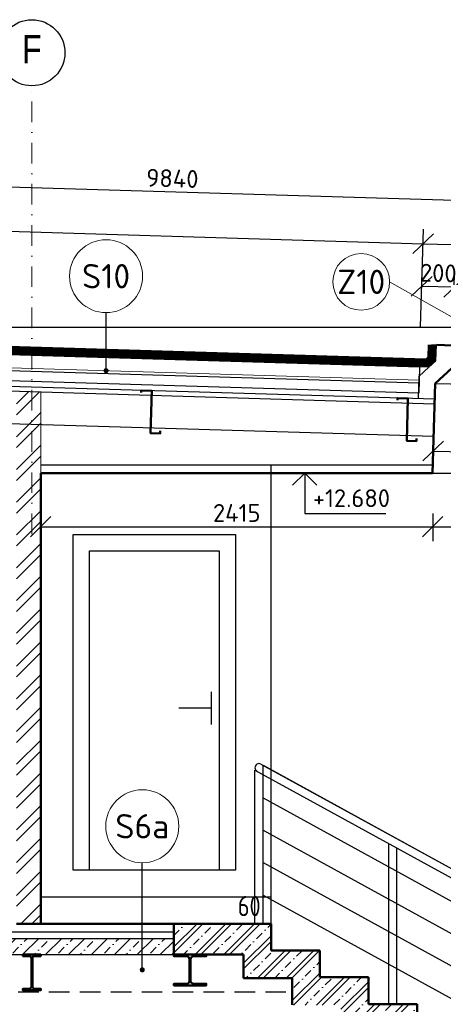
# Model space of a CAD drawing. Header units: millimetres. Extents: x -118752 to 407724, y -73278 to 155058.
# Tile 241 of 256: x 129338 to 131948, y 120564 to 126636. Entities that reach past the tile are written whole.
import ezdxf
from ezdxf.enums import TextEntityAlignment as Align

# ---------------------------------------------------------------- set-up
doc = ezdxf.new("R2010")
doc.units = ezdxf.units.MM
doc.header["$LTSCALE"] = 10
for name, pattern in [('DASHDOT', [25.4, 12.7, -6.35, 0, -6.35]), ('DASHED', [19.05, 12.7, -6.35]), ('IZOLACE_VODOTESNA_0.5', [30, 15, -15])]:
    doc.linetypes.add(name, pattern=pattern)
for name, color, linetype, lineweight in [('6', 6, 'Continuous', 50), ('7_TISK PDF', 7, 'Continuous', 25), ('CKBUBLINY', 1, 'Continuous', 18), ('CKBUBLINY_POPIS', 3, 'Continuous', 25), ('CKIZOLACE', 1, 'Continuous', 18), ('CKKOTY', 3, 'Continuous', 25), ('CKKOTY_VYS', 3, 'Continuous', 25), ('CKRASTR', 7, 'DASHDOT', 15), ('CKRASTR_POPIS', 3, 'Continuous', 25), ('CKSCHODY_REZ', 6, 'Continuous', 50), ('CKSTENY_PODROVINOU', 7, 'Continuous', 25), ('CKSTENY_REZ', 6, 'Continuous', 50), ('CKTABULKY', 7, 'Continuous', 25), ('CKTEXTY_MALE', 3, 'Continuous', 18), ('CSPROFILY_REZY', 4, 'Continuous', 50), ('pohledy', 7, 'Continuous', 25), ('srafy', 7, 'Continuous', 18)]:
    doc.layers.add(name, color=color, linetype=linetype, lineweight=lineweight)
doc.styles.add('Arial', font='arial.ttf', dxfattribs={"width": 0.8})
doc.styles.get("Standard").update_dxf_attribs({"font": 'isocpeur.ttf'})
doc.linetypes.add('IZOLACE_TEPELNA_U_0.5', pattern='A,0.001,[221,CADKON.SHX,S=1,R=0,X=0,Y=0],-2,[221,CADKON.SHX,S=1,R=180,X=2,Y=0],-2', length=4.001)
doc.dimstyles.new('CADKON', dxfattribs={"dimscale": 50, "dimtxt": 2.2, "dimasz": 2.5, "dimexe": 1.8, "dimexo": 5, "dimgap": 0.6, "dimtad": 1, "dimrnd": 1, "dimtxsty": 'Standard', "dimblk1": 'OBLIQUE', "dimblk2": 'OBLIQUE', "dimsah": 1, "dimcen": 2.5, "dimadec": 1, "dimazin": 2, "dimtfac": 1, "dimtdec": 4, "dimtix": 1, "dimtmove": 2, "dimatfit": 3, "dimldrblk": 'OPEN30', "dimfxl": 5, "dimfxlon": 1, "dimtolj": 1, "dimarcsym": 0})

# ---------------------------------------------------------------- blocks, each defined once
blk = doc.blocks.new('*U3375')
at = {"color": 0, "linetype": 'ByBlock', "lineweight": -2}
blk.add_lwpolyline([(-1.5, -1.5), (0, 0), (1.5, -1.5), (0, 0), (0, -5), (10, -5)], dxfattribs=at)
blk = doc.blocks.new('*U55')
at = {"layer": '6'}
blk.add_lwpolyline([(-59, -116.8), (-58.5, -132.8), (1.5, -131), (-6.4, 130.9), (58.6, 132.8), (59, 118.8)], dxfattribs=at)
blk = doc.blocks.new('*U56')
at = {"layer": '7_TISK PDF', "color": 0, "linetype": 'ByBlock', "lineweight": -2}
for p in [(4737.9, 142.1), (3158.6, 94.8)]:
    blk.add_blockref('*U55', p, dxfattribs=at)
blk = doc.blocks.new('_OBLIQUE')
at = {"color": 0, "linetype": 'ByBlock'}
blk.add_line((-0.5, -0.5), (0.5, 0.5), dxfattribs=at)
blk = doc.blocks.new('*D9107')
at = {"layer": 'CKKOTY', "color": 0, "lineweight": -2}
for p, q in [((125342.7, 125199), (125352.9, 125538.9)), ((125350.2, 125448.9), (131824.5, 125254.7)), ((131817.1, 125004.8), (131827.2, 125344.7))]:
    blk.add_line(p, q, dxfattribs=at)
at = {"layer": 'Defpoints', "color": 0}
for p in [(131824.5, 125254.7), (125327.3, 124688.6), (131801.7, 124494.4)]:
    blk.add_point(p, dxfattribs=at)
at = {"layer": 'CKKOTY', "color": 0, "lineweight": -2, "xscale": 125, "yscale": 125, "zscale": 125}
for p, rotation in [((125350.2, 125448.9), 178.2816419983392), ((131824.5, 125254.7), 358.2816419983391)]:
    blk.add_blockref('_OBLIQUE', p, dxfattribs=dict(at, rotation=rotation))
at = {"layer": 'CKKOTY', "color": 0, "insert": (128589.9, 125436.8), "char_height": 110, "attachment_point": 5, "rotation": 358.28164}
blk.add_mtext('\\A1;6477', dxfattribs=at)
blk = doc.blocks.new('_Open30')
at = {"color": 0, "lineweight": -2}
for p, q in [((-1, 0.268), (0, 0)), ((0, 0), (-1, -0.268)), ((0, 0), (-1, 0))]:
    blk.add_line(p, q, dxfattribs=at)
blk = doc.blocks.new('*D9108')
at = {"layer": 'CKKOTY', "color": 0, "lineweight": -2}
for p, q in [((131817.1, 125004.8), (131827.2, 125344.7)), ((133266.4, 124961.3), (133276.6, 125301.2)), ((131824.5, 125254.7), (133273.9, 125211.2))]:
    blk.add_line(p, q, dxfattribs=at)
at = {"layer": 'Defpoints', "color": 0}
for p in [(133273.9, 125211.2), (131801.7, 124494.4), (133249.4, 124394.2)]:
    blk.add_point(p, dxfattribs=at)
at = {"layer": 'CKKOTY', "color": 0, "lineweight": -2, "xscale": 125, "yscale": 125, "zscale": 125}
for p, rotation in [((131824.5, 125254.7), 178.281641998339), ((133273.9, 125211.2), 358.281641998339)]:
    blk.add_blockref('_OBLIQUE', p, dxfattribs=dict(at, rotation=rotation))
at = {"layer": 'CKKOTY', "color": 0, "insert": (132551.8, 125317.9), "char_height": 110, "attachment_point": 5, "rotation": 358.28164}
blk.add_mtext('\\A1;1450', dxfattribs=at)
blk = doc.blocks.new('*D9110')
at = {"layer": 'CKKOTY', "color": 0, "lineweight": -2}
for p, q in [((125350.8, 125470.3), (125361, 125810.2)), ((135193.9, 125425.1), (125358.3, 125720.2)), ((135186.4, 125175.2), (135196.6, 125515.1))]:
    blk.add_line(p, q, dxfattribs=at)
at = {"layer": 'Defpoints', "color": 0}
for p in [(125358.3, 125720.2), (125327.3, 124688.7), (135163, 124393.7)]:
    blk.add_point(p, dxfattribs=at)
at = {"layer": 'CKKOTY', "color": 0, "lineweight": -2, "xscale": 125, "yscale": 125, "zscale": 125}
for p, rotation in [((125358.3, 125720.2), 178.2816419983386), ((135193.9, 125425.1), 358.2816419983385)]:
    blk.add_blockref('_OBLIQUE', p, dxfattribs=dict(at, rotation=rotation))
at = {"layer": 'CKKOTY', "color": 0, "insert": (130278.7, 125657.6), "char_height": 110, "attachment_point": 5, "rotation": 358.28164}
blk.add_mtext('\\A1;9840', dxfattribs=at)
blk = doc.blocks.new('*D9113')
at = {"layer": 'CKKOTY', "color": 0, "lineweight": -2}
for p, q in [((131808.4, 124741.7), (131817.8, 125081.5)), ((132008.5, 124737.7), (132017.9, 125076)), ((132015.4, 124986.1), (131815.3, 124991.6))]:
    blk.add_line(p, q, dxfattribs=at)
at = {"layer": 'Defpoints', "color": 0}
for p in [(131815.3, 124991.6), (132001.6, 124487.8), (131800.1, 124438.5)]:
    blk.add_point(p, dxfattribs=at)
at = {"layer": 'CKKOTY', "color": 0, "lineweight": -2, "xscale": 125, "yscale": 125, "zscale": 125}
for p, rotation in [((131815.3, 124991.6), 358.4180602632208), ((132015.4, 124986.1), 178.4180602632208)]:
    blk.add_blockref('_OBLIQUE', p, dxfattribs=dict(at, rotation=rotation))
at = {"layer": 'CKKOTY', "color": 0, "insert": (131917.7, 125073.8), "char_height": 110, "attachment_point": 5, "rotation": 358.41806}
blk.add_mtext('\\A1;200', dxfattribs=at)
blk = doc.blocks.new('*D9114')
at = {"layer": 'CKKOTY', "color": 0, "lineweight": -2}
for p, q in [((131886.2, 123976.2), (133135.7, 123938.7)), ((131884.4, 123914.2), (131883.5, 123886.2)), ((133133.8, 123876.7), (133133, 123848.7))]:
    blk.add_line(p, q, dxfattribs=at)
at = {"layer": 'Defpoints', "color": 0}
for p in [(131891.9, 124164.1), (133141.3, 124126.6), (133135.7, 123938.7)]:
    blk.add_point(p, dxfattribs=at)
at = {"layer": 'CKKOTY', "color": 0, "lineweight": -2, "xscale": 125, "yscale": 125, "zscale": 125}
for p, rotation in [((131886.2, 123976.2), 178.2816419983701), ((133135.7, 123938.7), 358.2816419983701)]:
    blk.add_blockref('_OBLIQUE', p, dxfattribs=dict(at, rotation=rotation))
at = {"layer": 'CKKOTY', "color": 0, "insert": (132513.5, 124042.4), "char_height": 110, "attachment_point": 5, "rotation": 358.28164}
blk.add_mtext('\\A1;1250', dxfattribs=at)
blk = doc.blocks.new('*D9215')
at = {"layer": 'CKKOTY', "color": 0, "lineweight": -2}
for p, q in [((129467.8, 123590.3), (129467.8, 123419.2)), ((131883.2, 123590.3), (131883.2, 123419.2)), ((129467.8, 123509.2), (131883.2, 123509.2))]:
    blk.add_line(p, q, dxfattribs=at)
at = {"layer": 'Defpoints', "color": 0}
for p in [(129467.8, 123840.3), (131883.2, 123840.3), (131883.2, 123509.2)]:
    blk.add_point(p, dxfattribs=at)
at = {"layer": 'CKKOTY', "color": 0, "lineweight": -2, "xscale": 125, "yscale": 125, "zscale": 125, "rotation": 180}
blk.add_blockref('_OBLIQUE', (129467.8, 123509.2), dxfattribs=at)
at = {"layer": 'CKKOTY', "color": 0, "lineweight": -2, "xscale": 125, "yscale": 125, "zscale": 125}
blk.add_blockref('_OBLIQUE', (131883.2, 123509.2), dxfattribs=at)
at = {"layer": 'CKKOTY', "color": 0, "insert": (130675.5, 123594.2), "char_height": 110, "attachment_point": 5}
blk.add_mtext('\\A1;2415', dxfattribs=at)
blk = doc.blocks.new('*D9216')
at = {"layer": 'CKKOTY', "color": 0, "lineweight": -2}
for p, q in [((131883.2, 123590.3), (131883.2, 123419.2)), ((133132.7, 123590.3), (133132.7, 123419.2)), ((131883.2, 123509.2), (133132.7, 123509.2))]:
    blk.add_line(p, q, dxfattribs=at)
at = {"layer": 'Defpoints', "color": 0}
for p in [(131883.2, 123840.3), (133132.7, 123840.3), (133132.7, 123509.2)]:
    blk.add_point(p, dxfattribs=at)
at = {"layer": 'CKKOTY', "color": 0, "lineweight": -2, "xscale": 125, "yscale": 125, "zscale": 125, "rotation": 180}
blk.add_blockref('_OBLIQUE', (131883.2, 123509.2), dxfattribs=at)
at = {"layer": 'CKKOTY', "color": 0, "lineweight": -2, "xscale": 125, "yscale": 125, "zscale": 125}
blk.add_blockref('_OBLIQUE', (133132.7, 123509.2), dxfattribs=at)
at = {"layer": 'CKKOTY', "color": 0, "insert": (132507.9, 123594.2), "char_height": 110, "attachment_point": 5}
blk.add_mtext('\\A1;1250', dxfattribs=at)
blk = doc.blocks.new('CK_BUBBLE_1_0_0')
at = {"color": 0, "linetype": 'ByBlock', "lineweight": -2}
blk.add_circle((0, 0), 1, dxfattribs=at)

msp = doc.modelspace()

# ---------------------------------------------------------------- hatches: boundary and pattern name
at = {"layer": 'srafy', "transparency": 33554661}
h = msp.add_hatch(dxfattribs=at)
h.set_pattern_fill('ANSI32', color=256, scale=15, style=0)
h.paths.add_polyline_path([(129467.845, 123840.331), (129467.845, 124138.591), (129317.845, 124143.091), (129317.845, 123840.331), (129317.845, 121060.331), (129467.845, 121060.331)])
h.paths.add_polyline_path([(129317.845, 124343.181), (129317.845, 124143.091), (129467.845, 124138.591), (129467.845, 124338.681)], flags=0)
at = {"layer": 'srafy'}
h = msp.add_hatch(dxfattribs=at)
h.set_pattern_fill('BETON-ZELEZOBETON', color=256, scale=25, style=0)
h.set_pattern_definition([(45, (0, -1.36), (-88.38835, 88.38835), []), (45, (35.36, -1.36), (-88.38835, 88.38835), []), (45, (106.07, -1.36), (-53.03301, 123.74369), [50, -25, 0, -25])])
h.paths.add_polyline_path([(131487.845, 120563.975), (131487.845, 120728.975), (131187.845, 120728.975), (131187.845, 120893.975), (130887.845, 120893.975), (130887.845, 121058.975), (130837.845, 121058.975), (130287.845, 121058.975), (130287.845, 120968.975), (130287.845, 120868.975), (130487.845, 120868.975), (130717.845, 120868.975), (130717.845, 120723.975), (131017.845, 120723.975), (131017.845, 120638.975), (131017.845, 120558.975), (131317.845, 120558.975), (131317.845, 120488.975), (131317.845, 120438.975), (131317.845, 120393.975), (131617.845, 120393.975), (131617.845, 120338.975), (131617.845, 120228.975), (131917.845, 120228.975), (131917.845, 120063.975), (132017.845, 120063.975), (132117.845, 120063.975), (132217.845, 120063.975), (132217.845, 119898.975), (132517.845, 119898.975), (132517.845, 119770.475), (132517.845, 119733.975), (132815.118, 119733.975), (132817.845, 119733.975), (132817.845, 119568.975), (132878.754, 119568.975), (132917.845, 119568.975), (133117.845, 119568.975), (133117.845, 119500.475), (133117.845, 119403.975), (133306.027, 119403.975), (133417.845, 119403.975), (133417.845, 119243.975), (133417.845, 119208.975), (133757.845, 119208.975), (135087.845, 119208.975), (135162.845, 119208.975), (135262.845, 119208.975), (135262.845, 119408.975), (135162.845, 119408.975), (135087.845, 119408.975), (133637.845, 119408.975), (133587.845, 119408.975), (133587.845, 119558.975), (133587.845, 119573.975), (133287.845, 119573.975), (133287.845, 119593.975), (133287.845, 119738.975), (133187.845, 119738.975), (132987.845, 119738.975), (132987.845, 119828.975), (132987.845, 119903.975), (132917.845, 119903.975), (132817.845, 119903.975), (132760.572, 119903.975), (132687.845, 119903.975), (132687.845, 120068.975), (132387.845, 120068.975), (132387.845, 120233.975), (132117.845, 120233.975), (132087.845, 120233.975), (132087.845, 120398.975), (132017.845, 120398.975), (131787.845, 120398.975), (131787.845, 120438.975), (131787.845, 120563.975)])
h.paths.add_polyline_path([(135487.845, 119408.975), (135262.845, 119408.975), (135262.845, 119208.975), (135280.845, 119208.975), (135472.845, 119208.975), (135487.845, 119208.975)])
h.paths.add_polyline_path([(134359.875, 119044.975), (134359.875, 119572.975), (134689.875, 119572.975), (134689.875, 119044.975)], flags=24)
at = {"layer": 'srafy', "transparency": 33554661}
h = msp.add_hatch(dxfattribs=at)
h.set_pattern_fill('BETON-PROSTY', color=256, scale=25, style=0)
h.set_pattern_definition([(45, (0, 0), (-70.71068, 70.71068), []), (45, (70.71, 0), (-35.35534, 106.066017), [50, -25, 0, -25])])
h.paths.add_polyline_path([(130287.845, 120970.331), (130093.332, 120970.331), (130093.332, 120870.331), (130287.845, 120870.331)])
h.paths.add_polyline_path([(125921.58, 120781.373), (125921.58, 121023.373), (126086.58, 121023.373), (126086.58, 120781.373)], flags=24)
h.paths.add_polyline_path([(125467.845, 120870.331), (126687.845, 120870.331), (126797.845, 120870.331), (128022.845, 120870.331), (128132.845, 120870.331), (128261.87, 120870.331), (128261.87, 120970.331), (125412.845, 120970.331), (125412.845, 120870.331)])
h.paths.add_polyline_path([(128261.87, 120870.331), (129357.845, 120870.331), (129467.845, 120870.331), (130093.332, 120870.331), (130093.332, 120970.331), (128261.87, 120970.331)])

# ---------------------------------------------------------------- linework, layer by layer
at = {"layer": 'CKBUBLINY'}
msp.add_line((131617.368, 125019.397), (132144.862, 124721.263), dxfattribs=at)
at = {"layer": 'CKIZOLACE', "linetype": 'IZOLACE_VODOTESNA_0.5'}
msp.add_lwpolyline([(131880.875, 124631.119, 50, 50, 0), (131878.267, 124544.2, 50, 50, 0), (131849.655, 124517.93, 50, 50, 0), (125351.532, 124712.873, 50, 50, 0), (125353.106, 124765.331, 50, 50, 0), (125207.345, 124765.331, 0, 0, 0)], format="xyseb", dxfattribs=at)
at = {"layer": 'CKIZOLACE', "linetype": 'IZOLACE_TEPELNA_U_0.5', "ltscale": 2}
msp.add_lwpolyline([(131799.322, 124413.802), (125329.744, 124607.89)], dxfattribs=at)
at = {"layer": 'CKKOTY_VYS'}
msp.add_line((131344.545, 123840.331), (130844.545, 123840.331), dxfattribs=at)
at = {"layer": 'CKRASTR'}
msp.add_line((129412.845, 123463.181), (129412.845, 126228.466), dxfattribs=at)
at = {"layer": 'CKRASTR_POPIS'}
msp.add_circle((129412.845, 126432.388), 203.923, dxfattribs=at)
at = {"layer": 'CKSCHODY_REZ'}
for points in [[(130287.845, 121060.331), (130287.845, 120870.331)], [(130587.845, 121060.331), (130887.845, 121060.331)], [(130887.845, 121060.331), (130887.845, 120895.331)], [(130717.845, 120870.331), (130717.845, 120725.331)], [(130887.845, 120895.331), (131187.845, 120895.331)], [(131187.845, 120895.331), (131187.845, 120730.331)], [(130717.845, 120725.331), (131017.845, 120725.331)], [(131017.845, 120725.331), (131017.845, 120560.331)], [(131187.845, 120730.331), (131487.845, 120730.331)], [(131487.845, 120730.331), (131487.845, 120565.331)], [(131487.845, 120565.331), (131787.845, 120565.331)], [(131787.845, 120565.331), (131787.845, 120400.331)]]:
    msp.add_lwpolyline(points, dxfattribs=at)
at = {"layer": 'CKSTENY_PODROVINOU'}
for p, q in [((131840.239, 124543.223), (125377.271, 124737.112)), ((131859.071, 124492.636), (125327.345, 124688.588)), ((131801.72, 124493.766), (125332.143, 124687.854)), ((131855.886, 124631.869), (131853.595, 124555.486)), ((131875.877, 124631.269), (131905.864, 124630.37)), ((131902.94, 124532.914), (131905.864, 124630.37)), ((131853.595, 124555.486), (131840.239, 124543.223)), ((131801.72, 124493.766), (131796.923, 124333.838)), ((131859.071, 124492.636), (131902.94, 124532.914))]:
    msp.add_line(p, q, dxfattribs=at)
at = {"layer": 'CKSTENY_REZ'}
for p, q in [((131905.864, 124630.37), (132006.048, 124627.565)), ((131898.752, 124393.312), (132001.631, 124487.769)), ((131882.162, 123840.331), (131898.752, 124393.312)), ((129467.845, 121060.331), (129467.845, 123840.331)), ((129467.845, 123840.331), (131882.162, 123840.331)), ((129467.845, 123740.331), (129467.845, 123740.331)), ((129317.845, 121060.331), (130887.845, 121060.331)), ((130287.845, 120870.331), (130717.845, 120870.331))]:
    msp.add_line(p, q, dxfattribs=at)
at = {"layer": 'CKTABULKY'}
for p, q in [((131612.845, 120565.331), (131612.845, 121554.518)), ((131662.845, 120565.331), (131662.845, 121527.018))]:
    msp.add_line(p, q, dxfattribs=at)
msp.add_arc((130812.845, 122023.05), 25, 61.1891681, 241.1892235, dxfattribs=at)
at = {"layer": 'CSPROFILY_REZY'}
for points in [[(129357.845, 120870.331), (129357.845, 120861.131), (129397.895, 120861.131, -0.41421356), (129409.895, 120849.131), (129409.895, 120671.531, -0.41421356), (129397.895, 120659.531), (129357.845, 120659.531), (129357.845, 120650.331), (129467.845, 120650.331), (129467.845, 120659.531), (129427.795, 120659.531, -0.41421356), (129415.795, 120671.531), (129415.795, 120849.131, -0.41421356), (129427.795, 120861.131), (129467.845, 120861.131), (129467.845, 120870.331)], [(130287.845, 120870.331), (130287.845, 120860.331), (130366.595, 120860.331, -0.41421356), (130384.595, 120842.331), (130384.595, 120708.331, -0.41421356), (130366.595, 120690.331), (130287.845, 120690.331), (130287.845, 120680.331), (130487.845, 120680.331), (130487.845, 120690.331), (130409.095, 120690.331, -0.41421356), (130391.095, 120708.331), (130391.095, 120842.331, -0.41421356), (130409.095, 120860.331), (130487.845, 120860.331), (130487.845, 120870.331)]]:
    msp.add_lwpolyline(points, format="xyb", close=True, dxfattribs=at)
at = {"layer": 'pohledy'}
for p, q in [((125327.345, 124740.331), (132138.144, 124740.331)), ((131798.722, 124393.811), (125327.345, 124587.953)), ((131796.923, 124333.838), (125327.345, 124527.926)), ((131895.828, 124295.855), (125327.345, 124492.91)), ((131800.061, 124438.456), (131859.071, 124492.636)), ((131894.929, 124265.869), (125327.345, 124462.896)), ((131795.873, 124298.854), (131800.061, 124438.456)), ((131898.752, 124393.312), (133148.19, 124355.828)), ((131888.931, 124065.959), (125483.845, 124258.111)), ((129467.845, 123890.331), (131883.662, 123890.331)), ((130887.845, 121225.331), (130887.845, 123890.331)), ((131882.162, 123840.331), (133132.725, 123840.331)), ((130517.845, 122490.331), (130517.845, 122290.331)), ((130517.845, 122390.331), (130317.845, 122390.331)), ((130787.845, 121060.331), (130787.845, 122008.268)), ((130787.845, 122008.268), (133637.845, 120440.768)), ((130824.893, 122044.955), (133687.845, 120470.331)), ((130837.845, 121060.331), (130837.845, 122037.831)), ((130837.845, 122037.831), (133637.845, 120497.831)), ((130837.845, 121060.331), (130837.845, 121980.768)), ((130837.845, 121837.831), (133637.845, 120297.831)), ((130837.845, 121637.831), (133637.845, 120097.831)), ((130667.845, 121390.331), (129667.845, 121390.331)), ((130837.845, 121437.831), (133637.845, 119897.831)), ((130887.845, 121225.331), (129467.845, 121225.331)), ((130837.845, 121237.831), (133637.845, 119697.831)), ((130887.845, 121060.331), (130887.845, 121225.331)), ((125327.345, 121010.331), (130287.845, 121010.331)), ((125327.345, 120970.331), (130287.845, 120970.331)), ((125327.345, 120870.331), (130287.845, 120870.331))]:
    msp.add_line(p, q, dxfattribs=at)
at = {"layer": 'pohledy', "linetype": 'DASHED'}
msp.add_line((125327.345, 120640.331), (131017.845, 120640.331), dxfattribs=at)
at = {"layer": 'pohledy'}
for points in [[(129667.845, 123460.331), (130667.845, 123460.331), (130667.845, 121390.331), (129667.845, 121390.331)], [(129767.845, 123360.331), (130567.845, 123360.331), (130567.845, 121390.331), (129767.845, 121390.331)]]:
    msp.add_lwpolyline(points, close=True, dxfattribs=at)
at = {"layer": 'srafy'}
msp.add_line((129467.845, 123840.331), (129467.845, 124338.681), dxfattribs=at)

# ---------------------------------------------------------------- block references
at = {"layer": '7_TISK PDF', "xscale": -1}
msp.add_blockref('*U56', (134883.084, 124075.18), dxfattribs=at)
at = {"layer": 'CKBUBLINY'}
ref = msp.add_blockref('CK_BUBBLE_1_0_0', (129870.208, 125054.429), dxfattribs=dict(at, xscale=225, yscale=225, zscale=225))
ref.add_attrib('NUM1', 'S10', dxfattribs={"layer": 'CKBUBLINY_POPIS', "height": 150}).set_placement((129870.208, 125054.429), align=Align.MIDDLE_CENTER)
ref = msp.add_blockref('CK_BUBBLE_1_0_0', (131442.368, 125019.397), dxfattribs=dict(at, xscale=175, yscale=175, zscale=175))
ref.add_attrib('NUM1', 'Z10', dxfattribs={"layer": 'CKBUBLINY_POPIS', "height": 150}).set_placement((131442.368, 125019.397), align=Align.MIDDLE_CENTER)
ref = msp.add_blockref('CK_BUBBLE_1_0_0', (130093.332, 121661.879), dxfattribs=dict(at, xscale=225, yscale=225, zscale=225))
ref.add_attrib('NUM1', 'S6a', dxfattribs={"layer": 'CKBUBLINY_POPIS', "height": 150}).set_placement((130093.332, 121661.879), align=Align.MIDDLE_CENTER)
at = {"layer": 'CKKOTY_VYS'}
ref = msp.add_blockref('*U3375', (131094.545, 123840.331), dxfattribs=dict(at, xscale=50, yscale=50, zscale=50))
ref.add_attrib('Výška', '+12.680', (131144.545, 123630.331), dxfattribs={"layer": '0', "color": 0, "linetype": 'ByBlock', "lineweight": -2, "height": 110})

# ---------------------------------------------------------------- texts
at = {"layer": 'CKRASTR_POPIS', "style": 'Arial', "width": 0.8}
msp.add_text('F', height=175, dxfattribs=at).set_placement((129412.845, 126454.055), align=Align.MIDDLE)
at = {"layer": 'CKTEXTY_MALE', "width": 0.8}
msp.add_text('60', height=125, dxfattribs=at).set_placement((130752.251, 121169.954), align=Align.MIDDLE)

# ---------------------------------------------------------------- dimensions: what is measured, and where the dimension line sits
at = {"layer": 'CKKOTY'}
for p1, p2, distance, picture, middle in [((135162.995, 124393.672), (125327.349, 124688.742), -1031.916, '*D9110', (130278.664, 125657.621)), ((125327.345, 124688.588), (131801.738, 124494.356), 760.686, '*D9107', (128589.901, 125436.777)), ((131891.876, 124164.121), (133141.314, 124126.637), -188.049, '*D9114', (132513.505, 124042.377))]:
    dim = msp.add_aligned_dim(p1=p1, p2=p2, distance=distance, dimstyle='CADKON', dxfattribs=at)
    dim.commit()
    dim.dimension.update_dxf_attribs({"geometry": picture, "text_midpoint": middle})
for base, p1, p2, angle, picture, middle in [((133273.896, 125211.219), (131801.738, 124494.356), (133249.387, 124394.233), 358.281642, '*D9108', (132551.771, 125317.921)), ((131815.337, 124991.584), (132001.631, 124487.769), (131800.061, 124438.456), 358.4180603, '*D9113', (131917.711, 125073.789))]:
    dim = msp.add_linear_dim(base=base, p1=p1, p2=p2, angle=angle, dimstyle='CADKON', override={"dimtmove": 2}, dxfattribs=at)
    dim.commit()
    dim.dimension.update_dxf_attribs({"geometry": picture, "text_midpoint": middle})
dim = msp.add_linear_dim(base=(131883.162, 123509.187), p1=(129467.845, 123840.331), p2=(131883.162, 123840.331), dimstyle='CADKON', dxfattribs=at)
dim.commit()
dim.dimension.update_dxf_attribs({"geometry": '*D9215', "text_midpoint": (130675.504, 123594.187)})
dim = msp.add_linear_dim(base=(133132.725, 123509.187), p1=(131883.162, 123840.331), p2=(133132.725, 123840.331), dimstyle='CADKON', override={"dimtmove": 2}, dxfattribs=at)
dim.commit()
dim.dimension.update_dxf_attribs({"geometry": '*D9216', "text_midpoint": (132507.944, 123594.187)})

# ---------------------------------------------------------------- leaders
at = {"layer": 'CKBUBLINY'}
for points in [[(129870.208, 124471.676), (129870.208, 124829.429)], [(130093.332, 120776.298), (130093.332, 121436.879)]]:
    msp.add_leader(points, dimstyle='CADKON', override={"dimasz": 2.5, "dimldrblk": 'DotSmall'}, dxfattribs=at)

doc.saveas('drawing.dxf')
